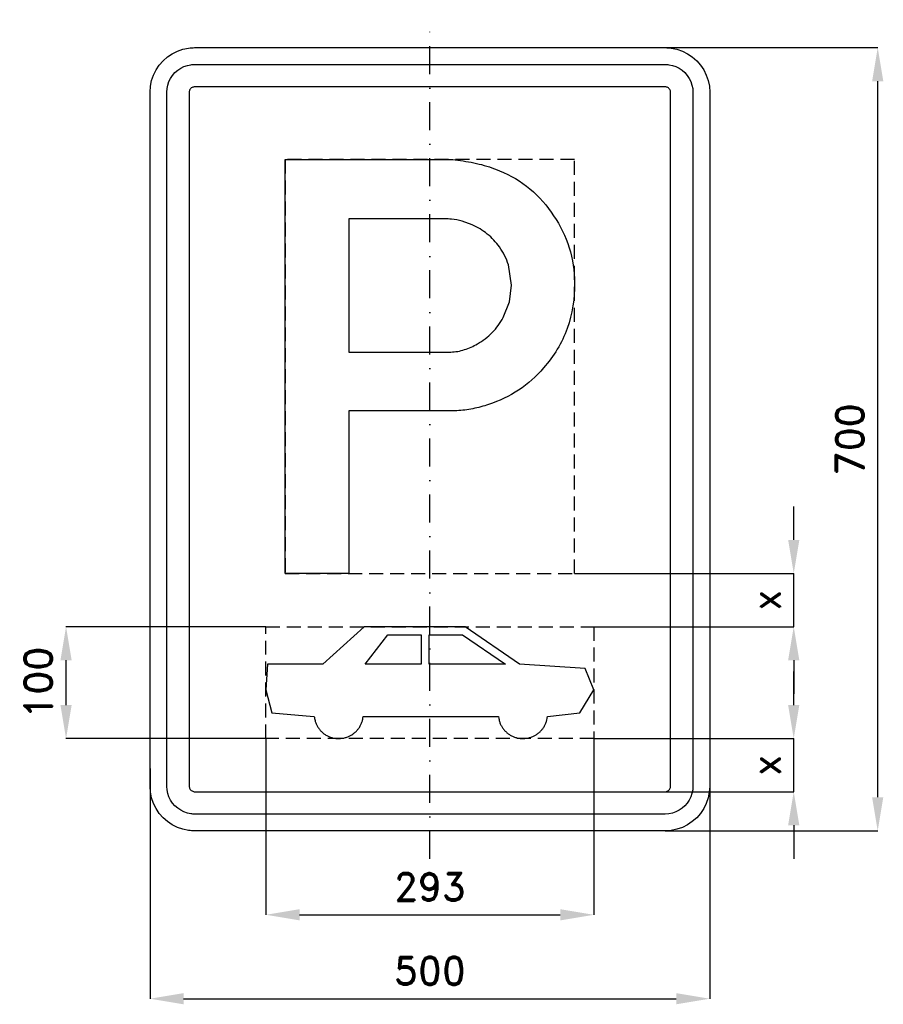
# Model space of a CAD drawing. Header units: millimetres. Extents: x -366 to 405, y -505 to 375.
import ezdxf

# ---------------------------------------------------------------- set-up
doc = ezdxf.new("R2010")
doc.units = ezdxf.units.MM
doc.header["$LTSCALE"] = 5
doc.linetypes.add('ČERCHOVANÁX2', pattern=[2, 1, -0.5, 0, -0.5])
doc.linetypes.add('ČÁRKOVANÁX2', pattern=[1.5, 1, -0.5])
doc.layers.add('Kóty', color=2, linetype='Continuous')
doc.layers.add('Značka', color=7, linetype='Continuous')
doc.styles.get("Standard").update_dxf_attribs({"font": 'romand.shx', "height": 25})
doc.dimstyles.get("Standard").update_dxf_attribs({"dimtxt": 25, "dimasz": 30, "dimexe": 0.18, "dimexo": 0.0625, "dimgap": 12.5, "dimtad": 1, "dimdec": 0, "dimzin": 0, "dimdsep": 46, "dimtxsty": 'Standard', "dimcen": 0.09, "dimadec": 0, "dimazin": 0, "dimtfac": 1, "dimtdec": 0, "dimtofl": 0, "dimtmove": 0, "dimatfit": 3, "dimfxl": 1, "dimtolj": 1, "dimtzin": 0, "dimarcsym": 0})

# ---------------------------------------------------------------- blocks, each defined once
blk = doc.blocks.new('*D0')
at = {"layer": 'Defpoints', "color": 0, "transparency": 16777216}
for p in [(170.52, 350), (400, 350), (210, -350)]:
    blk.add_point(p, dxfattribs=at)
at = {"layer": 'Kóty', "color": 0, "lineweight": -2, "transparency": 16777216}
for p, q in [((170.58, 350), (400.18, 350)), ((400, -320), (400, 320)), ((210.06, -350), (400.18, -350))]:
    blk.add_line(p, q, dxfattribs=at)
at = {"layer": 'Kóty', "color": 0, "transparency": 16777216}
for points in [[(395, 320), (405, 320), (400, 350)], [(395, -320), (405, -320), (400, -350)]]:
    blk.add_solid(points, dxfattribs=at)
at = {"layer": 'Kóty', "color": 0, "transparency": 16777216, "insert": (375, 0), "char_height": 25, "attachment_point": 5, "rotation": 90}
blk.add_mtext('\\A1;700', dxfattribs=at)
blk = doc.blocks.new('*D1')
at = {"layer": 'Defpoints', "color": 0, "transparency": 16777216}
for p in [(-250, -294.25), (250, -298.81), (250, -500)]:
    blk.add_point(p, dxfattribs=at)
at = {"layer": 'Kóty', "color": 0, "lineweight": -2, "transparency": 16777216}
for p, q in [((-250, -294.31), (-250, -500.18)), ((250, -298.87), (250, -500.18)), ((-220, -500), (220, -500))]:
    blk.add_line(p, q, dxfattribs=at)
at = {"layer": 'Kóty', "color": 0, "transparency": 16777216}
for points in [[(-220, -495), (-220, -505), (-250, -500)], [(220, -495), (220, -505), (250, -500)]]:
    blk.add_solid(points, dxfattribs=at)
at = {"layer": 'Kóty', "color": 0, "transparency": 16777216, "insert": (0, -475), "char_height": 25, "attachment_point": 5}
blk.add_mtext('\\A1;500', dxfattribs=at)
blk = doc.blocks.new('*D2')
at = {"layer": 'Defpoints', "color": 0, "transparency": 16777216}
for p in [(-146.428, -267.5), (146.428, -267.5), (146.428, -425)]:
    blk.add_point(p, dxfattribs=at)
at = {"layer": 'Kóty', "color": 0, "lineweight": -2, "transparency": 16777216}
for p, q in [((-146.428, -267.5625), (-146.428, -425.18)), ((146.428, -267.5625), (146.428, -425.18)), ((-116.428, -425), (116.428, -425))]:
    blk.add_line(p, q, dxfattribs=at)
at = {"layer": 'Kóty', "color": 0, "transparency": 16777216}
for points in [[(-116.428, -420), (-116.428, -430), (-146.428, -425)], [(116.428, -420), (116.428, -430), (146.428, -425)]]:
    blk.add_solid(points, dxfattribs=at)
at = {"layer": 'Kóty', "color": 0, "transparency": 16777216, "insert": (0, -400), "char_height": 25, "attachment_point": 5}
blk.add_mtext('\\A1;293', dxfattribs=at)
blk = doc.blocks.new('*D3')
at = {"layer": 'Defpoints', "color": 0, "transparency": 16777216}
for p in [(-325, -167.5), (-146.428, -167.5), (-146.428, -267.5625)]:
    blk.add_point(p, dxfattribs=at)
at = {"layer": 'Kóty', "color": 0, "lineweight": -2, "transparency": 16777216}
for p, q in [((-146.4905, -167.5), (-325.18, -167.5)), ((-325, -237.5625), (-325, -197.5)), ((-146.4905, -267.5625), (-325.18, -267.5625))]:
    blk.add_line(p, q, dxfattribs=at)
at = {"layer": 'Kóty', "color": 0, "transparency": 16777216}
for points in [[(-330, -197.5), (-320, -197.5), (-325, -167.5)], [(-330, -237.5625), (-320, -237.5625), (-325, -267.5625)]]:
    blk.add_solid(points, dxfattribs=at)
at = {"layer": 'Kóty', "color": 0, "transparency": 16777216, "insert": (-350, -217.53125), "char_height": 25, "attachment_point": 5, "rotation": 90}
blk.add_mtext('\\A1;100', dxfattribs=at)
blk = doc.blocks.new('*D4')
at = {"layer": 'Defpoints', "color": 0, "transparency": 16777216}
for p in [(129.191, -120), (325, -120), (146.428, -167.5)]:
    blk.add_point(p, dxfattribs=at)
at = {"layer": 'Kóty', "color": 0, "lineweight": -2, "transparency": 16777216}
for p, q in [((325, -90), (325, -60)), ((129.2535, -120), (325.18, -120)), ((146.4905, -167.5), (325.18, -167.5)), ((325, -197.5), (325, -227.5))]:
    blk.add_line(p, q, dxfattribs=at)
at = {"layer": 'Kóty', "color": 0, "transparency": 16777216}
for points in [[(320, -90), (330, -90), (325, -120)], [(320, -197.5), (330, -197.5), (325, -167.5)]]:
    blk.add_solid(points, dxfattribs=at)
at = {"layer": 'Kóty', "color": 0, "transparency": 16777216, "insert": (300, -143.75), "char_height": 25, "attachment_point": 5, "rotation": 90}
blk.add_mtext('\\A1;x', dxfattribs=at)
blk = doc.blocks.new('*D5')
at = {"layer": 'Defpoints', "color": 0, "transparency": 16777216}
for p in [(146.428, -267.5625), (325, -267.5625), (146.428, -315)]:
    blk.add_point(p, dxfattribs=at)
at = {"layer": 'Kóty', "color": 0, "lineweight": -2, "transparency": 16777216}
for p, q in [((325, -237.5625), (325, -207.5625)), ((146.4905, -267.5625), (325.18, -267.5625)), ((146.4905, -315), (325.18, -315)), ((325, -345), (325, -375))]:
    blk.add_line(p, q, dxfattribs=at)
at = {"layer": 'Kóty', "color": 0, "transparency": 16777216}
for points in [[(320, -237.5625), (330, -237.5625), (325, -267.5625)], [(320, -345), (330, -345), (325, -315)]]:
    blk.add_solid(points, dxfattribs=at)
at = {"layer": 'Kóty', "color": 0, "transparency": 16777216, "insert": (300, -291.28125), "char_height": 25, "attachment_point": 5, "rotation": 90}
blk.add_mtext('\\A1;x', dxfattribs=at)

msp = doc.modelspace()

# ---------------------------------------------------------------- linework, layer by layer
at = {"layer": 'Kóty'}
for points in [[(325, -167.5), (325, -120)], [(325, -315), (325, -267.5625)]]:
    msp.add_lwpolyline(points, dxfattribs=at)
at = {"layer": 'Značka', "color": 6, "linetype": 'ČERCHOVANÁX2', "ltscale": 5}
msp.add_lwpolyline([(0, -375), (0, 375)], dxfattribs=at)
at = {"layer": 'Značka', "color": 5}
for points in [[(-210, -350), (-210.2, -349.9995), (-210.3, -349.9988, -0.0321716), (-215.5, -349.637), (-220.6, -348.5823), (-225.5, -346.9227), (-230.1, -344.5885), (-234.4, -341.714), (-238.3, -338.2843), (-241.7, -334.4026), (-244.6, -330.0906), (-246.9, -325.4605), (-248.6, -320.5549), (-249.7, -315.4767), (-250, -310.314), (-250, -310.157), (-250, -310), (-250, 310), (-250, 310.157), (-250, 310.314), (-249.6, 315.479), (-248.6, 320.555), (-246.9, 325.464), (-244.6, 330.091), (-241.7, 334.402), (-238.3, 338.284), (-234.4, 341.717), (-230.1, 344.589), (-225.5, 346.906), (-220.6, 348.582), (-215.5, 349.654, -0.0367311), (-210.3, 349.999), (-210.2, 350), (-210, 350), (210, 350), (210.2, 350), (210.3, 349.999, -0.0321716), (215.5, 349.637), (220.6, 348.582), (225.5, 346.923), (230.1, 344.589), (234.4, 341.714), (238.3, 338.284), (241.7, 334.403), (244.6, 330.091), (246.9, 325.46), (248.6, 320.555), (249.7, 315.477), (250, 310.314), (250, 310.157), (250, 310), (250, -310), (250, -310.157), (250, -310.314), (249.6, -315.4791), (248.6, -320.5549), (246.9, -325.4636), (244.6, -330.0906), (241.7, -334.4017), (238.3, -338.2843), (234.4, -341.7172), (230.1, -344.5885), (225.5, -346.9061), (220.6, -348.5823), (215.5, -349.6542, -0.0367341), (210.3, -349.9988), (210.2, -349.9996), (210, -350), (-210, -350)], [(-210, -335), (-210.1, -334.9997), (-210.2, -334.9992, -0.0321601), (-213.4, -334.7731), (-216.6, -334.1139), (-219.7, -333.0767), (-222.6, -331.6178), (-225.3, -329.8212), (-227.7, -327.6777), (-229.8, -325.2516), (-231.6, -322.5566), (-233.1, -319.6628), (-234.1, -316.5968), (-234.8, -313.423), (-235, -310.196), (-235, -310.098), (-235, -310), (-235, 310), (-235, 310.098), (-235, 310.196), (-234.8, 313.424), (-234.1, 316.597), (-233.1, 319.665), (-231.6, 322.557), (-229.8, 325.251), (-227.7, 327.678), (-225.3, 329.823), (-222.6, 331.618), (-219.7, 333.066), (-216.6, 334.114), (-213.4, 334.784, -0.0367287), (-210.2, 334.999), (-210.1, 335), (-210, 335), (210, 335), (210.1, 335), (210.2, 334.999, -0.0321789), (213.4, 334.773), (216.6, 334.114), (219.7, 333.077), (222.6, 331.618), (225.3, 329.821), (227.7, 327.678), (229.8, 325.252), (231.6, 322.557), (233.1, 319.663), (234.1, 316.597), (234.8, 313.423), (235, 310.196), (235, 310.098), (235, 310), (235, -310), (235, -310.098), (235, -310.196), (234.8, -313.424), (234.1, -316.5968), (233.1, -319.6648), (231.6, -322.5566), (229.8, -325.2511), (227.7, -327.6777), (225.3, -329.8233), (222.6, -331.6178), (219.7, -333.0663), (216.6, -334.1139), (213.4, -334.7839), (210.2, -334.9992), (210.1, -334.9997), (210, -335), (-210, -335)], [(-129.2, -119.961), (-129.2, 250.039), (20.5, 250.039), (22.7, 249.754), (24.9, 249.46, -0.0253522), (43.9, 246.011, -0.042933), (62.2, 240.018, -0.0795852), (89.4, 223.722, -0.076468), (110.5, 199.742, -0.0768591), (124.5, 171.213, -0.0757333), (129.2, 139.771, -0.0940344), (122.6, 99.087, -0.0983727), (101.5, 63.844, -0.0732822), (79.2, 43.988, -0.067707), (52.4, 31.122, -0.0342059), (38.4, 27.282, -0.0378679), (24.1, 25.495), (21.7, 25.383), (19.3, 25.302), (-72.5, 25.302), (-72.5, -119.961), (-129.2, -119.961)], [(-72.5, 196.89), (-72.5, 77.873), (15.1, 77.873), (16.8, 77.875), (18.6, 77.911, 0.0671332), (30.9, 80.101, 0.0577061), (42.4, 85.311, 0.0717257), (55.7, 95.396, 0.0745311), (65.5, 108.783), (71.1, 122.785), (72.8, 137.844), (70.1, 155.791, 0.0837356), (62.1, 171.915, 0.0733358), (51.3, 183.454, 0.0660673), (37.8, 191.648), (28.7, 195.041, 0.0492476), (19.2, 196.697), (17.7, 196.805), (16.3, 196.89), (-72.5, 196.89)], [(-103.315, -247.857, 0.00632891), (-103.015, -249.6754, 0.0190642), (-102.623, -251.4726, 0.0377067), (-101.682, -254.1885, 0.0345653), (-100.356, -256.7497, 0.033676), (-98.73, -259.1277, 0.0344338), (-96.8, -261.2601, 0.034599), (-94.618, -263.1367, 0.0344176), (-92.198, -264.6966, 0.0343872), (-89.604, -265.9444, 0.0344148), (-86.863, -266.8249, 0.0344185), (-84.035, -267.3588, 0.0344167), (-81.16, -267.5, 0.0344169), (-78.289, -267.2836, 0.0344269), (-75.476, -266.6758, 0.0344208), (-72.759, -265.7239, 0.0343479), (-70.198, -264.4086, 0.0344156), (-67.819, -262.7861, 0.0347552), (-65.688, -260.8529, 0.0343952), (-63.816, -258.67, 0.0330107), (-62.251, -256.2508, 0.0345653), (-60.987, -253.6573, 0.0397575), (-60.123, -250.9162, 0.0173413), (-59.811, -249.394), (-59.57, -247.857), (-59.568, -247.857), (60.997, -247.857), (61.252, -247.857), (61.553, -249.6754, 0.0190642), (61.944, -251.4726, 0.0376967), (62.886, -254.1885, 0.0345607), (64.212, -256.7497, 0.0336758), (65.837, -259.1277, 0.0344378), (67.767, -261.2601, 0.0345921), (69.949, -263.1367, 0.0344203), (72.37, -264.6966, 0.034385), (74.964, -265.9444, 0.034413), (77.704, -266.8249, 0.0344216), (80.533, -267.3588, 0.0344166), (83.408, -267.5, 0.0344166), (86.278, -267.2836, 0.0344259), (89.092, -266.6758, 0.0344189), (91.808, -265.7239, 0.0343479), (94.369, -264.4086, 0.0344096), (96.748, -262.7861, 0.0347589), (98.879, -260.8529, 0.0344033), (100.751, -258.67, 0.0330062), (102.316, -256.2508, 0.0345511), (103.58, -253.6573, 0.0397676), (104.444, -250.9162), (104.756, -249.394), (104.997, -247.857), (105, -247.857), (133.928, -244.643), (146.428, -223.928), (138.571, -205), (80, -201.071), (31.429, -167.5), (-58.571, -167.5), (-95.714, -201.071), (-145, -201.071), (-146.428, -223.928), (-141.071, -244.643), (-103.571, -247.857), (-103.315, -247.857)]]:
    msp.add_lwpolyline(points, format="xyb", dxfattribs=at)
for points in [[(-210, -315), (210, -315), (210, -315), (210, -315), (210.7, -314.955), (211.3, -314.823), (211.9, -314.615), (212.5, -314.324), (213.1, -313.964), (213.5, -313.536), (214, -313.05), (214.3, -312.511), (214.6, -311.933), (214.8, -311.319), (215, -310.685), (215, -310.039), (215, -310.02), (215, -310), (215, 310), (215, 310.02), (215, 310.039), (215, 310.685), (214.8, 311.319), (214.6, 311.933), (214.3, 312.511), (214, 313.05), (213.5, 313.536), (213.1, 313.965), (212.5, 314.324), (211.9, 314.613), (211.3, 314.823), (210.7, 314.957), (210, 315), (210, 315), (210, 315), (-210, 315), (-210, 315), (-210, 315), (-210.7, 314.955), (-211.3, 314.823), (-211.9, 314.615), (-212.5, 314.324), (-213.1, 313.964), (-213.5, 313.536), (-214, 313.05), (-214.3, 312.511), (-214.6, 311.933), (-214.8, 311.319), (-215, 310.685), (-215, 310.039), (-215, 310.02), (-215, 310), (-215, -310), (-215, -310.02), (-215, -310.039), (-215, -310.685), (-214.8, -311.319), (-214.6, -311.933), (-214.3, -312.511), (-214, -313.05), (-213.5, -313.536), (-213.1, -313.965), (-212.5, -314.324), (-211.9, -314.613), (-211.3, -314.823), (-210.7, -314.957), (-210, -315), (-210, -315), (-210, -315)], [(-7.679, -174.643), (-7.679, -201.071), (-57.857, -201.071), (-37.5, -174.643), (-7.679, -174.643)], [(29.2, -174.643), (67.437, -201.071), (-0.536, -201.071), (-0.536, -174.643), (29.2, -174.643)]]:
    msp.add_lwpolyline(points, dxfattribs=at)
at = {"layer": 'Značka', "color": 6, "linetype": 'ČÁRKOVANÁX2', "ltscale": 2.5}
msp.add_lwpolyline([(-129.2, -119.961), (129.183, -119.961), (129.183, 250.039), (-129.2, 250.039)], close=True, dxfattribs=at)
msp.add_lwpolyline([(-146.428, -267.5), (-146.428, -167.5), (146.428, -167.5), (146.428, -267.5), (-146.428, -267.5)], dxfattribs=at)

# ---------------------------------------------------------------- dimensions: what is measured, and where the dimension line sits
at = {"layer": 'Kóty'}
for base, p1, p2, picture, middle in [((400, 350), (210, -350), (170.5197, 350), '*D0', (375, 0)), ((-325, -167.5), (-146.428, -267.5625), (-146.428, -167.5), '*D3', (-350, -217.5312))]:
    dim = msp.add_linear_dim(base=base, p1=p1, p2=p2, angle=90, dimstyle='Standard', dxfattribs=at)
    dim.commit()
    dim.dimension.update_dxf_attribs({"geometry": picture, "text_midpoint": middle})
for base, p1, p2, picture, middle in [((325, -120), (146.428, -167.5), (129.191, -120), '*D4', (300, -143.75)), ((325, -267.5625), (146.428, -315), (146.428, -267.5625), '*D5', (300, -291.2812))]:
    dim = msp.add_linear_dim(base=base, p1=p1, p2=p2, angle=90, text='x', dimstyle='Standard', dxfattribs=at)
    dim.commit()
    dim.dimension.update_dxf_attribs({"geometry": picture, "text_midpoint": middle})
for base, p1, p2, picture, middle in [((146.428, -425), (-146.428, -267.5), (146.428, -267.5), '*D2', (0, -400)), ((250, -500), (-250, -294.246), (250, -298.8087), '*D1', (0, -475))]:
    dim = msp.add_linear_dim(base=base, p1=p1, p2=p2, dimstyle='Standard', dxfattribs=at)
    dim.commit()
    dim.dimension.update_dxf_attribs({"geometry": picture, "text_midpoint": middle})

doc.saveas('drawing.dxf')
